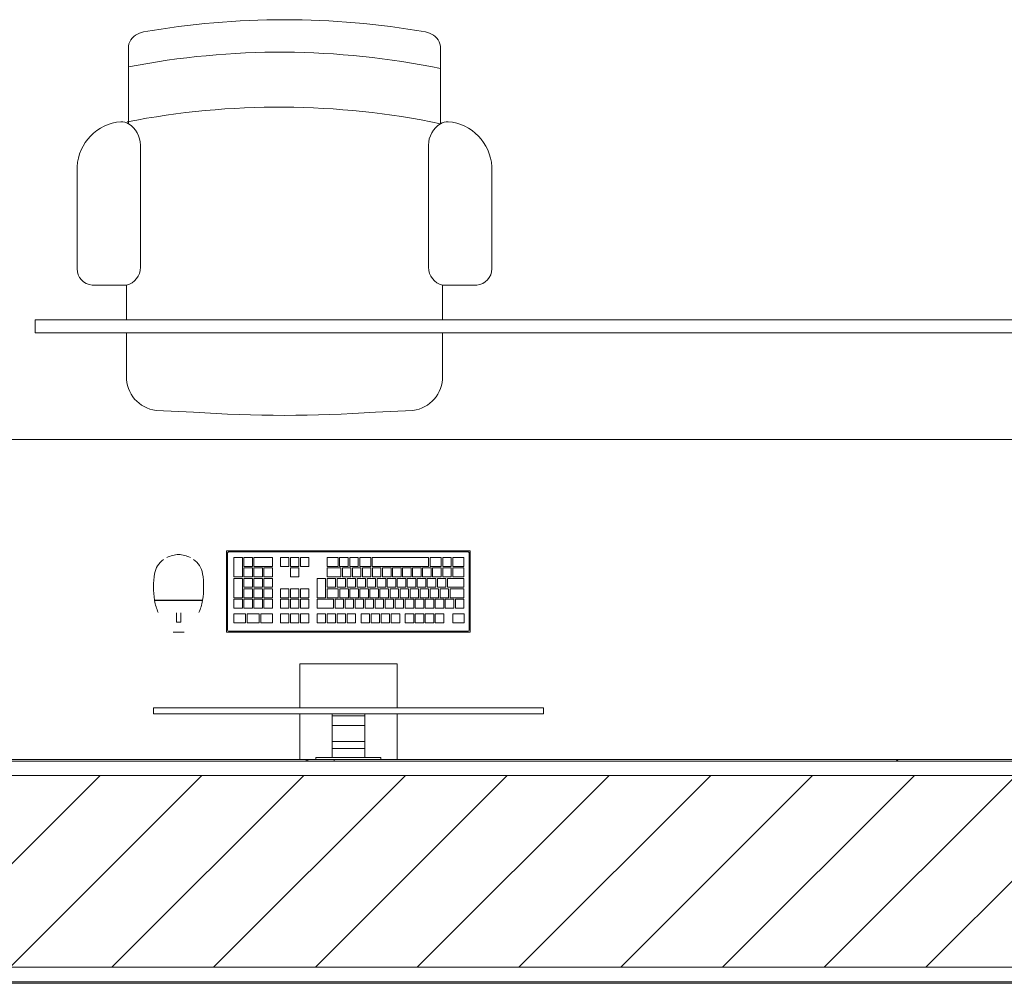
# Model space of a CAD drawing. Header units: metres. Extents: x 3 to 42.2, y -72.9 to -48.7.
# Tile 5 of 189: x 12.1 to 13.6, y -71.9 to -70.4. Entities that reach past the tile are written whole.
import ezdxf

# ---------------------------------------------------------------- set-up
doc = ezdxf.new("R2010")
doc.units = ezdxf.units.M
for name, color, linetype, lineweight in [('A-FLOR', 7, 'Continuous', 18), ('A-GENM', 7, 'Continuous', 18), ('A-WALL', 7, 'Continuous', 18), ('A-WALL-PATT', 7, 'Continuous', 18), ('I-FURN', 7, 'Continuous', 18)]:
    doc.layers.add(name, color=color, linetype=linetype, lineweight=lineweight)
pattern_1 = [(49.99999999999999, (21.555, -62.92899999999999), (0.5465545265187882, -0.04781508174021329), [0.05715, -0.62865]), (355, (21.555, -62.92899999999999), (-0.1057276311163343, 0.5731658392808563), [0.04572, -0.50292]), (100.451, (21.601, -62.933), (0.440827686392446, 0.5253490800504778), [0.04857, -0.53427]), (46.184, (21.555, -62.776), (0.8132373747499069, -0.1261291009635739), [0.08573, -0.9429799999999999]), (96.636, (21.623, -62.787), (0.7122119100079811, 0.7422871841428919), [0.07286000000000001, -0.8014100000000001]), (351.184, (21.555, -62.776), (0.7122166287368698, 0.7422739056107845), [0.06858, -0.75438]), (21, (21.631, -62.81399999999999), (0.4548461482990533, -0.3067949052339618), [0.05715, -0.62865]), (326, (21.631, -62.81399999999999), (0.1854048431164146, 0.5525599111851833), [0.04572, -0.50292]), (71.45100000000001, (21.669, -62.84), (0.6402508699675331, 0.2457631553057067), [0.04857, -0.53427]), (37.50000000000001, (21.555, -62.92899999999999), (0.009260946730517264, 0.2536671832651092), [0.02515, -0.47168, 0.02515, -0.48539, -0.5048199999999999]), (37.50000000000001, (21.555, -62.92899999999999), (0.009260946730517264, 0.2536671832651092), [-1.007, 0.02515, -0.47968]), (7.499999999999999, (21.555, -62.92899999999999), (0.2004558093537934, 0.3005459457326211), [0.02515, -0.26594, 0.02515, -0.46025, -0.1924]), (7.499999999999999, (21.555, -62.92899999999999), (0.2004558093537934, 0.3005459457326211), [-0.7764800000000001, 0.02515, -0.16726]), (327.5, (21.385, -62.92899999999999), (0.4067681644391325, -0.01718819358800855), [0.02515, -0.16535, 0.02515, -0.56921, -0.78867]), (327.5, (21.385, -62.92899999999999), (0.4067681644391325, -0.01718819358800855), [-0.78486, 0.02515, -0.76352]), (317.5, (21.309, -62.92899999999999), (0.4443831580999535, 0.07627942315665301), [0.02515, -0.2225, 0.02515, -0.36957, -0.56007]), (317.5, (21.309, -62.92899999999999), (0.4443831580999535, 0.07627942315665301), [-0.64237, 0.02515, -0.53492])]

# ---------------------------------------------------------------- blocks, each defined once
blk = doc.blocks.new('CADEIRA GIRATÓRIA OPERACIONAL COM BRAÇO - High Back Fully Upholstered-1901921-1PAV')
at = {"layer": 'I-FURN', "color": 253, "true_color": 0xaaaaaa}
for p, q in [((-0.1421024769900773, -0.005176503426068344), (-0.2006670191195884, -0.007847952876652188)), ((0.2006670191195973, -0.007847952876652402), (0.142102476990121, -0.005176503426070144)), ((-0.2469234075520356, -0.06119521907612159), (-0.2469234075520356, -0.1292085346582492)), ((0.2469234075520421, -0.1292085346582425), (0.2469234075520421, -0.06119521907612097)), ((-0.2469234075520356, -0.1492085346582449), (-0.2469234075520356, -0.203587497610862)), ((0.2469234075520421, -0.203587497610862), (0.2469234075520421, -0.1492085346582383)), ((-0.2469234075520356, -0.203587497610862), (-0.300674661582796, -0.203587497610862)), ((0.3006746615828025, -0.203587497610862), (0.2469234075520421, -0.203587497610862)), ((-0.3241520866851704, -0.2293327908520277), (-0.3241520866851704, -0.3887324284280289)), ((0.3241520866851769, -0.3887324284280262), (0.3241520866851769, -0.2293327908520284)), ((-0.2251750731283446, -0.2314682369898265), (-0.2251750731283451, -0.422522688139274)), ((0.2251750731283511, -0.2314682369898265), (0.2251750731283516, -0.422522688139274)), ((-0.2438732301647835, -0.455903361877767), (-0.2438732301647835, -0.5772263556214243)), ((0.24387323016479, -0.5772263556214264), (0.24387323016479, -0.4559033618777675))]:
    blk.add_line(p, q, dxfattribs=at)
for centre, radius, start, end in [((1.191153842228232e-14, -1.953047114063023), 1.953047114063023, 85.8275081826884, 94.17249181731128), ((-0.1949870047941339, -0.05950062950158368), 0.05196404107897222, 96.27534750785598, 181.8687932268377), ((0.1949870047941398, -0.05950062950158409), 0.05196404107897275, 358.1312067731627, 83.72465249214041), ((-0.2982972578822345, -0.2293327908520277), 0.02585482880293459, 95.275915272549, 180), ((-0.2539203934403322, -0.2314682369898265), 0.02874532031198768, 359.9999999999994, 75.91193111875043), ((0.2539203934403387, -0.2314682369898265), 0.02874532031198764, 104.0880688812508, 180.0000000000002), ((0.298297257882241, -0.2293327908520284), 0.02585482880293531, 359.9999999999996, 84.7240847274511), ((-0.2491704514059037, -0.3842998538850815), 0.07511253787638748, 183.3831296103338, 264.7806052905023), ((0.2491704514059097, -0.3842998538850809), 0.07511253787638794, 275.2193947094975, 356.616870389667), ((-0.2643203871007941, -0.4225226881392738), 0.03914531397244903, 301.4893344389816, 359.9999999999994), ((0.2643203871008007, -0.4225226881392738), 0.03914531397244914, 180.0000000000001, 238.5106655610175), ((-0.2543340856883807, -0.4408266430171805), 0.01835039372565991, 264.7806052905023, 304.7545241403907), ((0.008260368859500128, 0.7540915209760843), 1.235985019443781, 258.2293815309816, 281.0826843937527), ((0.2543340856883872, -0.4408266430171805), 0.01835039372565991, 235.2454758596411, 275.219394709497), ((0.2543340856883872, -0.4408266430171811), 0.01835039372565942, 235.2454758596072, 275.2193947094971), ((0.006285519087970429, 0.6682179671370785), 1.23598501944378, 258.3228789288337, 281.0826843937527), ((-0.2192210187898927, -0.573413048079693), 0.02494539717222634, 188.7930625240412, 252.7088959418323), ((0.2192210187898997, -0.5734130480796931), 0.02494539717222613, 287.2911040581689, 351.2069374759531), ((-0.1984988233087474, -0.525234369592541), 0.07729940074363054, 248.6542246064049, 253.5306087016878), ((4.331468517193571e-15, 0.6571883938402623), 1.275735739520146, 260.0508793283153, 279.9491206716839), ((0.1984988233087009, -0.5252343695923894), 0.07729940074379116, 286.4693912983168, 291.3457753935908)]:
    blk.add_arc(centre, radius, start, end, dxfattribs=at)
blk = doc.blocks.new('COMPUTADOR_ TECLADO_MONITOR_MOUSE - Keyboard-V25-1PAV')
at = {"layer": 'A-GENM', "color": 253, "true_color": 0xaaaaaa}
for p, q in [((-0.07619999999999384, 0.1277936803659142), (-0.07619999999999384, 0.1988680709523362)), ((-0.05079999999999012, 0.1956593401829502), (-0.05079999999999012, 0.1988680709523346)), ((0.05080000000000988, 0.1956593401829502), (-0.05079999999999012, 0.1956593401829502)), ((-0.02539999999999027, 0.1900207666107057), (-0.02539999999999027, 0.1956593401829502)), ((-0.02539999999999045, 0.1900207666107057), (-0.02539999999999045, 0.1820293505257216)), ((0.02540000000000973, 0.1956593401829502), (0.02540000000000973, 0.1900207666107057)), ((0.02540000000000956, 0.182029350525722), (0.02540000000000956, 0.1900207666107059)), ((0.05080000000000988, 0.1988680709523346), (0.05080000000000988, 0.1956593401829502)), ((0.07620000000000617, 0.1988680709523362), (0.07620000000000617, 0.1277936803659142)), ((-0.02539999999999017, 0.1710955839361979), (-0.02539999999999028, 0.1819946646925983)), ((-0.02539999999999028, 0.1819946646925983), (0.02540000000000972, 0.1819946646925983)), ((-0.02539999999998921, 0.146081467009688), (-0.02539999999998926, 0.1710955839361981)), ((-0.02539999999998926, 0.171095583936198), (0.02540000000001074, 0.171095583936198)), ((0.02540000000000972, 0.1819946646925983), (0.02540000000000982, 0.1710955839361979)), ((0.02540000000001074, 0.1710955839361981), (0.02540000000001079, 0.146081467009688)), ((-0.02539999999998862, 0.1309686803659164), (-0.02539999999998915, 0.146081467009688)), ((-0.02539999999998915, 0.146081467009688), (0.02540000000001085, 0.146081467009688)), ((0.02540000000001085, 0.146081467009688), (0.02540000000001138, 0.1309686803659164)), ((-0.3047999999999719, 0.1277936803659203), (-0.3047999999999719, 0.1182686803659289)), ((-0.3045836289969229, 0.1277936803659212), (-0.3047999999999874, 0.1277936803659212)), ((-0.2984499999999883, 0.1277936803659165), (-0.3047999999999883, 0.1277936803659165)), ((-0.2984499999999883, 0.1277936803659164), (0.2984500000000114, 0.1277936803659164)), ((-0.02539999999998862, 0.1277936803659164), (-0.02539999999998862, 0.1309686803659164)), ((-0.02539999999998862, 0.1309686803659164), (0.02540000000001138, 0.1309686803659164)), ((-0.02539999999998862, 0.1277936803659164), (0.02540000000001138, 0.1277936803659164)), ((0.02540000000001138, 0.1309686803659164), (0.02540000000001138, 0.1277936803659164)), ((0.3048000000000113, 0.1277936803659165), (0.2984500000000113, 0.1277936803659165)), ((0.3048000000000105, 0.1277936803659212), (0.304583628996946, 0.1277936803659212)), ((0.304800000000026, 0.1182686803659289), (0.304800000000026, 0.1277936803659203)), ((-0.3047999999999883, 0.1182686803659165), (-0.2984499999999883, 0.1182686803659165)), ((-0.3047999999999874, 0.1182686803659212), (-0.3045836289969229, 0.1182686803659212)), ((0.2984500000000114, 0.1182686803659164), (-0.2984499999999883, 0.1182686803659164)), ((-0.07619999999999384, 0.04960934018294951), (-0.07619999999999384, 0.1182686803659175)), ((0.07620000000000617, 0.1182686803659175), (0.07620000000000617, 0.04960934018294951)), ((0.2984500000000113, 0.1182686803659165), (0.3048000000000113, 0.1182686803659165)), ((0.304583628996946, 0.1182686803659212), (0.3048000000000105, 0.1182686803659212)), ((-0.07619999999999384, 0.0496093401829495), (0.07620000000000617, 0.0496093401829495)), ((-0.1904999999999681, -2.416993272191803e-14), (0.190500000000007, -2.416993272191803e-14)), ((-0.1904999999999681, -0.1269999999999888), (-0.1904999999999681, -2.416147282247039e-14)), ((-0.1889124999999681, -0.003175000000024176), (-0.1889124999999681, -0.1238249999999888)), ((0.187325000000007, -0.001587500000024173), (-0.1873249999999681, -0.001587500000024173)), ((-0.1631859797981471, -0.01464231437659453), (-0.1808453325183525, -0.01464231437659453)), ((-0.1808453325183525, -0.01464231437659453), (-0.1808453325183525, -0.02851752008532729)), ((-0.1631859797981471, -0.02851752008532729), (-0.1631859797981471, -0.01464231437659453)), ((-0.1357599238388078, -0.01464231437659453), (-0.1490224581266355, -0.01464231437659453)), ((-0.1490224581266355, -0.01464231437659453), (-0.1490224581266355, -0.02851752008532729)), ((-0.1357599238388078, -0.02851752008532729), (-0.1357599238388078, -0.01464231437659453)), ((-0.1200827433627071, -0.01464231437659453), (-0.1333452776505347, -0.01464231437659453)), ((-0.1333452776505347, -0.01464231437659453), (-0.1333452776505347, -0.02851752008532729)), ((-0.1200827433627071, -0.02851752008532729), (-0.1200827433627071, -0.01464231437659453)), ((-0.1044055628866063, -0.01464231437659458), (-0.117668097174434, -0.01464231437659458)), ((-0.117668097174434, -0.01464231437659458), (-0.117668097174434, -0.02851752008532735)), ((-0.1044055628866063, -0.02851752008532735), (-0.1044055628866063, -0.01464231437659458)), ((-0.08872838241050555, -0.01464231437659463), (-0.1019909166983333, -0.01464231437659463)), ((-0.1019909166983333, -0.01464231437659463), (-0.1019909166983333, -0.0285175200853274)), ((-0.08872838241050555, -0.0285175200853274), (-0.08872838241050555, -0.01464231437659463)), ((-0.0668457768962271, -0.01464231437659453), (-0.08010831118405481, -0.01464231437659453)), ((-0.08010831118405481, -0.01464231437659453), (-0.08010831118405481, -0.02851752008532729)), ((-0.0668457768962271, -0.02851752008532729), (-0.0668457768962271, -0.01464231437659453)), ((-0.05116859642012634, -0.01464231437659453), (-0.06443113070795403, -0.01464231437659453)), ((-0.06443113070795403, -0.01464231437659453), (-0.06443113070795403, -0.02851752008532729)), ((-0.05116859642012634, -0.02851752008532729), (-0.05116859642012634, -0.01464231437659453)), ((-0.03549141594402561, -0.01464231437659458), (-0.0487539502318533, -0.01464231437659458)), ((-0.0487539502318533, -0.01464231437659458), (-0.0487539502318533, -0.02851752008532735)), ((-0.03549141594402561, -0.02851752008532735), (-0.03549141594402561, -0.01464231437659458)), ((-0.01981423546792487, -0.01464231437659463), (-0.03307676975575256, -0.01464231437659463)), ((-0.03307676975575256, -0.01464231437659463), (-0.03307676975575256, -0.0285175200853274)), ((-0.01981423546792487, -0.0285175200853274), (-0.01981423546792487, -0.01464231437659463)), ((0.002068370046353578, -0.01464231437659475), (-0.01119416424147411, -0.01464231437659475)), ((-0.01119416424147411, -0.01464231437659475), (-0.01119416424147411, -0.02851752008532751)), ((0.002068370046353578, -0.02851752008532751), (0.002068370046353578, -0.01464231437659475)), ((0.01774555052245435, -0.01464231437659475), (0.004483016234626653, -0.01464231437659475)), ((0.004483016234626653, -0.01464231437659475), (0.004483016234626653, -0.02851752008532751)), ((0.01774555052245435, -0.02851752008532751), (0.01774555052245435, -0.01464231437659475)), ((0.03342273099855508, -0.0146423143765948), (0.02016019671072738, -0.0146423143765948)), ((0.02016019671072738, -0.0146423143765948), (0.02016019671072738, -0.02851752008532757)), ((0.03342273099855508, -0.02851752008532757), (0.03342273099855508, -0.0146423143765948)), ((0.04909991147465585, -0.01464231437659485), (0.03583737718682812, -0.01464231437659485)), ((0.03583737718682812, -0.01464231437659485), (0.03583737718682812, -0.02851752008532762)), ((0.04909991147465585, -0.02851752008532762), (0.04909991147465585, -0.01464231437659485)), ((0.07495126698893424, -0.01464231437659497), (0.06168873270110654, -0.01464231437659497)), ((0.06168873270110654, -0.01464231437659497), (0.06168873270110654, -0.02851752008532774)), ((0.07495126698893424, -0.02851752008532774), (0.07495126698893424, -0.01464231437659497)), ((0.09062844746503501, -0.01464231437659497), (0.07736591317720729, -0.01464231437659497)), ((0.07736591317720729, -0.01464231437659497), (0.07736591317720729, -0.02851752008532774)), ((0.09062844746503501, -0.02851752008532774), (0.09062844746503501, -0.01464231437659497)), ((0.1063056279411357, -0.01464231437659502), (0.09304309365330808, -0.01464231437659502)), ((0.09304309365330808, -0.01464231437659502), (0.09304309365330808, -0.02851752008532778)), ((0.1063056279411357, -0.02851752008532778), (0.1063056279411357, -0.01464231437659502)), ((0.1371667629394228, -0.01464231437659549), (0.1187952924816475, -0.01464231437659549)), ((0.1187952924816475, -0.01464231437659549), (0.1187952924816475, -0.02851752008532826)), ((0.1371667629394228, -0.02851752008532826), (0.1371667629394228, -0.01464231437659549)), ((0.1581280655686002, -0.01464231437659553), (0.1397565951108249, -0.01464231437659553)), ((0.1397565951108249, -0.01464231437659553), (0.1397565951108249, -0.02851752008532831)), ((0.1581280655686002, -0.02851752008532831), (0.1581280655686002, -0.01464231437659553)), ((0.1790893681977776, -0.01464231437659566), (0.1607178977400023, -0.01464231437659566)), ((0.1607178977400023, -0.01464231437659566), (0.1607178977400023, -0.02851752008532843)), ((0.1790893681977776, -0.02851752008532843), (0.1790893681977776, -0.01464231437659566)), ((0.188912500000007, -0.1238249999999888), (0.188912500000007, -0.00317500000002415)), ((0.190500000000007, -2.416993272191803e-14), (0.190500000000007, -0.1269999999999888)), ((0.2742410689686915, -5.891336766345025e-14), (0.2569116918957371, -5.880348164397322e-14)), ((-0.1808453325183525, -0.02851752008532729), (-0.1631859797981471, -0.02851752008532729)), ((-0.1490224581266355, -0.02851752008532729), (-0.1357599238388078, -0.02851752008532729)), ((-0.1333452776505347, -0.02851752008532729), (-0.1200827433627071, -0.02851752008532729)), ((-0.117668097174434, -0.02851752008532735), (-0.1044055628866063, -0.02851752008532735)), ((-0.1019909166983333, -0.0285175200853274), (-0.08872838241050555, -0.0285175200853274)), ((-0.08010831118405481, -0.02851752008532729), (-0.0668457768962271, -0.02851752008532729)), ((-0.06443113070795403, -0.02851752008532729), (-0.05116859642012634, -0.02851752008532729)), ((-0.0487539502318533, -0.02851752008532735), (-0.03549141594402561, -0.02851752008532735)), ((-0.03307676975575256, -0.0285175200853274), (-0.01981423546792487, -0.0285175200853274)), ((-0.01119416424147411, -0.02851752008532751), (0.002068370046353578, -0.02851752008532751)), ((0.004483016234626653, -0.02851752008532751), (0.01774555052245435, -0.02851752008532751)), ((0.02016019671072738, -0.02851752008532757), (0.03342273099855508, -0.02851752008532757)), ((0.03583737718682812, -0.02851752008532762), (0.04909991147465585, -0.02851752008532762)), ((0.06168873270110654, -0.02851752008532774), (0.07495126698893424, -0.02851752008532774)), ((0.07736591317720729, -0.02851752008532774), (0.09062844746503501, -0.02851752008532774)), ((0.09304309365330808, -0.02851752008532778), (0.1063056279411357, -0.02851752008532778)), ((0.1187952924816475, -0.02851752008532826), (0.1371667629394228, -0.02851752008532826)), ((0.1397565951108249, -0.02851752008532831), (0.1581280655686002, -0.02851752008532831)), ((0.1607178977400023, -0.02851752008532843), (0.1790893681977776, -0.02851752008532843)), ((0.2685849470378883, -0.01555377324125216), (0.2622349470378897, -0.01555377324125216)), ((0.2622349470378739, -0.0155537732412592), (0.2622349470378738, -0.03028144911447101)), ((0.2685849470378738, -0.030281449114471), (0.2685849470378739, -0.01555377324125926)), ((-0.1671142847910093, -0.03762741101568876), (-0.180376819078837, -0.03762741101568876)), ((-0.180376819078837, -0.03762741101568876), (-0.180376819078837, -0.05150261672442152)), ((-0.1671142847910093, -0.05150261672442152), (-0.1671142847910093, -0.03762741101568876)), ((-0.1514371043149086, -0.03762741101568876), (-0.1646996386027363, -0.03762741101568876)), ((-0.1646996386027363, -0.03762741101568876), (-0.1646996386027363, -0.05150261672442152)), ((-0.1514371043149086, -0.05150261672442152), (-0.1514371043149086, -0.03762741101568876)), ((-0.1357599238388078, -0.03762741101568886), (-0.1490224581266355, -0.03762741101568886)), ((-0.1490224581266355, -0.03762741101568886), (-0.1490224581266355, -0.05150261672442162)), ((-0.1357599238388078, -0.05150261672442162), (-0.1357599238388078, -0.03762741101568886)), ((-0.1200827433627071, -0.03762741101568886), (-0.1333452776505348, -0.03762741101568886)), ((-0.1333452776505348, -0.03762741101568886), (-0.1333452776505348, -0.05150261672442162)), ((-0.1200827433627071, -0.05150261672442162), (-0.1200827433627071, -0.03762741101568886)), ((-0.1044055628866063, -0.03762741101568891), (-0.117668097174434, -0.03762741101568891)), ((-0.117668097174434, -0.03762741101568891), (-0.117668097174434, -0.05150261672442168)), ((-0.1044055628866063, -0.05150261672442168), (-0.1044055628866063, -0.03762741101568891)), ((-0.0887283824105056, -0.03762741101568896), (-0.1019909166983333, -0.03762741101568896)), ((-0.1019909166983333, -0.03762741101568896), (-0.1019909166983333, -0.05150261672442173)), ((-0.0887283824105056, -0.05150261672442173), (-0.0887283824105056, -0.03762741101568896)), ((-0.07305120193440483, -0.03762741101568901), (-0.08631373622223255, -0.03762741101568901)), ((-0.08631373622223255, -0.03762741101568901), (-0.08631373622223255, -0.05150261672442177)), ((-0.07305120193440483, -0.05150261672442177), (-0.07305120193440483, -0.03762741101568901)), ((-0.05737402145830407, -0.03762741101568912), (-0.07063655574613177, -0.03762741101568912)), ((-0.07063655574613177, -0.03762741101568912), (-0.07063655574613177, -0.05150261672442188)), ((-0.05737402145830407, -0.05150261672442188), (-0.05737402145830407, -0.03762741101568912)), ((-0.04169684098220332, -0.03762741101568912), (-0.05495937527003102, -0.03762741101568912)), ((-0.05495937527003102, -0.03762741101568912), (-0.05495937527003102, -0.05150261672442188)), ((-0.04169684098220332, -0.05150261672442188), (-0.04169684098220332, -0.03762741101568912)), ((-0.02601966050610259, -0.03762741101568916), (-0.03928219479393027, -0.03762741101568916)), ((-0.03928219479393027, -0.03762741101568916), (-0.03928219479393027, -0.05150261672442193)), ((-0.02601966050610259, -0.05150261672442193), (-0.02601966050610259, -0.03762741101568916)), ((-0.01034248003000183, -0.03762741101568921), (-0.02360501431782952, -0.03762741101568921)), ((-0.02360501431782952, -0.03762741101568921), (-0.02360501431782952, -0.05150261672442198)), ((-0.01034248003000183, -0.05150261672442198), (-0.01034248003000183, -0.03762741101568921)), ((0.005334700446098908, -0.03762741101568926), (-0.007927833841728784, -0.03762741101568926)), ((-0.007927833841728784, -0.03762741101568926), (-0.007927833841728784, -0.05150261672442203)), ((0.005334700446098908, -0.05150261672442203), (0.005334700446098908, -0.03762741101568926)), ((0.02101188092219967, -0.03762741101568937), (0.007749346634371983, -0.03762741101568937)), ((0.007749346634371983, -0.03762741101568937), (0.007749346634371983, -0.05150261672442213)), ((0.02101188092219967, -0.05150261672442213), (0.02101188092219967, -0.03762741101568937)), ((0.04909991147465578, -0.03762741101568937), (0.02342652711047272, -0.03762741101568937)), ((0.02342652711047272, -0.03762741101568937), (0.02342652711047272, -0.05150261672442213)), ((0.04909991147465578, -0.05150261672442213), (0.04909991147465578, -0.03762741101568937)), ((0.07495126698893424, -0.03762741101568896), (0.06168873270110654, -0.03762741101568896)), ((0.06168873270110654, -0.03762741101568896), (0.06168873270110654, -0.05150261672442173)), ((0.07495126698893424, -0.05150261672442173), (0.07495126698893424, -0.03762741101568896)), ((0.09062844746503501, -0.03762741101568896), (0.07736591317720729, -0.03762741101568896)), ((0.07736591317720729, -0.03762741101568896), (0.07736591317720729, -0.05150261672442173)), ((0.09062844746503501, -0.05150261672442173), (0.09062844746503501, -0.03762741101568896)), ((0.1063056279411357, -0.03762741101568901), (0.09304309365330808, -0.03762741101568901)), ((0.09304309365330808, -0.03762741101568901), (0.09304309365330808, -0.05150261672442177)), ((0.1063056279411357, -0.05150261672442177), (0.1063056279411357, -0.03762741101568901)), ((0.1320578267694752, -0.03762741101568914), (0.1187952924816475, -0.03762741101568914)), ((0.1187952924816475, -0.03762741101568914), (0.1187952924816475, -0.05150261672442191)), ((0.1320578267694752, -0.05150261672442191), (0.1320578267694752, -0.03762741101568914)), ((0.147735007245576, -0.03762741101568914), (0.1344724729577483, -0.03762741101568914)), ((0.1344724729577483, -0.03762741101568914), (0.1344724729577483, -0.05150261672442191)), ((0.147735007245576, -0.05150261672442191), (0.147735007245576, -0.03762741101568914)), ((0.1634121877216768, -0.0376274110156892), (0.150149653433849, -0.0376274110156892)), ((0.150149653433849, -0.0376274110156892), (0.150149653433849, -0.05150261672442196)), ((0.1634121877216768, -0.05150261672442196), (0.1634121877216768, -0.0376274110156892)), ((0.1790893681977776, -0.03762741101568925), (0.1658268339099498, -0.03762741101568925)), ((0.1658268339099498, -0.03762741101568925), (0.1658268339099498, -0.05150261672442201)), ((0.1790893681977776, -0.05150261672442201), (0.1790893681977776, -0.03762741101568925)), ((-0.180376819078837, -0.05150261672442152), (-0.1671142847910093, -0.05150261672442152)), ((-0.1590605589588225, -0.05391726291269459), (-0.180376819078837, -0.05391726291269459)), ((-0.180376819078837, -0.05391726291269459), (-0.180376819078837, -0.06779246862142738)), ((-0.1646996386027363, -0.05150261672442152), (-0.1514371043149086, -0.05150261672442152)), ((-0.1590605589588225, -0.06779246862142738), (-0.1590605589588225, -0.05391726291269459)), ((-0.1433833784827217, -0.05391726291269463), (-0.1566459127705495, -0.05391726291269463)), ((-0.1566459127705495, -0.05391726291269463), (-0.1566459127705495, -0.0677924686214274)), ((-0.1490224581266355, -0.05150261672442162), (-0.1357599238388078, -0.05150261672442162)), ((-0.1433833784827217, -0.0677924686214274), (-0.1433833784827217, -0.05391726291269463)), ((-0.127706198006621, -0.05391726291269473), (-0.1409687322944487, -0.05391726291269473)), ((-0.1409687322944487, -0.05391726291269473), (-0.1409687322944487, -0.0677924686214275)), ((-0.1333452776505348, -0.05150261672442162), (-0.1200827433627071, -0.05150261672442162)), ((-0.127706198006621, -0.0677924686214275), (-0.127706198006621, -0.05391726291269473)), ((-0.1120290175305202, -0.05391726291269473), (-0.1252915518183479, -0.05391726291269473)), ((-0.1252915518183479, -0.05391726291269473), (-0.1252915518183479, -0.0677924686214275)), ((-0.117668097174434, -0.05150261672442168), (-0.1044055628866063, -0.05150261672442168)), ((-0.1120290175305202, -0.0677924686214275), (-0.1120290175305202, -0.05391726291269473)), ((-0.09635183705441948, -0.05391726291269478), (-0.1096143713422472, -0.05391726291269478)), ((-0.1096143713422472, -0.05391726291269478), (-0.1096143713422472, -0.06779246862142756)), ((-0.1019909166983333, -0.05150261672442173), (-0.0887283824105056, -0.05150261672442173)), ((-0.09635183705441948, -0.06779246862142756), (-0.09635183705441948, -0.05391726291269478)), ((-0.08067465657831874, -0.05391726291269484), (-0.09393719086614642, -0.05391726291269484)), ((-0.09393719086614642, -0.05391726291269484), (-0.09393719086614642, -0.06779246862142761)), ((-0.08631373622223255, -0.05150261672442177), (-0.07305120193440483, -0.05150261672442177)), ((-0.08067465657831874, -0.06779246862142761), (-0.08067465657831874, -0.05391726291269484)), ((-0.064997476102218, -0.05391726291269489), (-0.0782600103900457, -0.05391726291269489)), ((-0.0782600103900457, -0.05391726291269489), (-0.0782600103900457, -0.06779246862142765)), ((-0.07063655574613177, -0.05150261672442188), (-0.05737402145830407, -0.05150261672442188)), ((-0.064997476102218, -0.06779246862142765), (-0.064997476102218, -0.05391726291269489)), ((-0.04932029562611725, -0.05391726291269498), (-0.06258282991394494, -0.05391726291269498)), ((-0.06258282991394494, -0.05391726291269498), (-0.06258282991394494, -0.06779246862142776)), ((-0.05495937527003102, -0.05150261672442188), (-0.04169684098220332, -0.05150261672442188)), ((-0.04932029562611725, -0.06779246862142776), (-0.04932029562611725, -0.05391726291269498)), ((-0.0336431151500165, -0.05391726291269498), (-0.04690564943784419, -0.05391726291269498)), ((-0.04690564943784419, -0.05391726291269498), (-0.04690564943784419, -0.06779246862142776)), ((-0.03928219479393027, -0.05150261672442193), (-0.02601966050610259, -0.05150261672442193)), ((-0.0336431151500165, -0.06779246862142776), (-0.0336431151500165, -0.05391726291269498)), ((-0.01796593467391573, -0.05391726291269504), (-0.03122846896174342, -0.05391726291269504)), ((-0.03122846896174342, -0.05391726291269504), (-0.03122846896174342, -0.0677924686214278)), ((-0.02360501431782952, -0.05150261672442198), (-0.01034248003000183, -0.05150261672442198)), ((-0.01796593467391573, -0.0677924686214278), (-0.01796593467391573, -0.05391726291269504)), ((-0.002288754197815, -0.05391726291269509), (-0.01555128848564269, -0.05391726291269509)), ((-0.01555128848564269, -0.05391726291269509), (-0.01555128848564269, -0.06779246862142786)), ((-0.007927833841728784, -0.05150261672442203), (0.005334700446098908, -0.05150261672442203)), ((-0.002288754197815, -0.06779246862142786), (-0.002288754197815, -0.05391726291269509)), ((0.01338842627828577, -0.05391726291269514), (0.0001258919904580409, -0.05391726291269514)), ((0.0001258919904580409, -0.05391726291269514), (0.0001258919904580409, -0.06779246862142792)), ((0.007749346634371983, -0.05150261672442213), (0.02101188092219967, -0.05150261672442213)), ((0.01338842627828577, -0.06779246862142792), (0.01338842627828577, -0.05391726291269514)), ((0.03344946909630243, -0.05391726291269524), (0.01580307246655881, -0.05391726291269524)), ((0.01580307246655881, -0.05391726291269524), (0.01580307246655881, -0.06779246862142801)), ((0.02342652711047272, -0.05150261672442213), (0.04909991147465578, -0.05150261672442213)), ((0.03344946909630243, -0.06779246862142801), (0.03344946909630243, -0.05391726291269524)), ((0.04909991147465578, -0.05391726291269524), (0.03586411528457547, -0.05391726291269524)), ((0.03586411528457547, -0.05391726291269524), (0.03586411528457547, -0.08408232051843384)), ((0.04909991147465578, -0.08408232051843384), (0.04909991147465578, -0.05391726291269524)), ((0.06168873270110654, -0.05150261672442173), (0.07495126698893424, -0.05150261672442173)), ((0.06168873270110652, -0.0539172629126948), (0.06168873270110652, -0.06779246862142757)), ((0.07495126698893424, -0.0539172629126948), (0.06168873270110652, -0.0539172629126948)), ((0.07495126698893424, -0.06779246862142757), (0.07495126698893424, -0.0539172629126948)), ((0.07736591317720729, -0.05150261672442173), (0.09062844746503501, -0.05150261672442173)), ((0.07736591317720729, -0.0539172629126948), (0.07736591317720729, -0.06779246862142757)), ((0.09062844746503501, -0.0539172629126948), (0.07736591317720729, -0.0539172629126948)), ((0.09062844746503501, -0.06779246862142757), (0.09062844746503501, -0.0539172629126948)), ((0.09304309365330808, -0.05150261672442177), (0.1063056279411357, -0.05150261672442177)), ((0.09304309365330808, -0.05391726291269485), (0.09304309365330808, -0.06779246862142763)), ((0.1063056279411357, -0.05391726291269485), (0.09304309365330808, -0.05391726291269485)), ((0.1063056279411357, -0.06779246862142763), (0.1063056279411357, -0.05391726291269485)), ((0.1187952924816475, -0.05150261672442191), (0.1320578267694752, -0.05150261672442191)), ((0.1320578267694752, -0.05391726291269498), (0.1187952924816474, -0.05391726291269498)), ((0.1187952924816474, -0.05391726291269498), (0.1187952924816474, -0.06779246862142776)), ((0.1320578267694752, -0.06779246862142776), (0.1320578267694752, -0.05391726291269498)), ((0.1344724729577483, -0.05150261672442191), (0.147735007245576, -0.05150261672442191)), ((0.1477350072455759, -0.05391726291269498), (0.1344724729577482, -0.05391726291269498)), ((0.1344724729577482, -0.05391726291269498), (0.1344724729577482, -0.06779246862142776)), ((0.1477350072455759, -0.06779246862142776), (0.1477350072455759, -0.05391726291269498)), ((0.150149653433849, -0.05150261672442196), (0.1634121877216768, -0.05150261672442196)), ((0.1634121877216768, -0.05391726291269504), (0.150149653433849, -0.05391726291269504)), ((0.150149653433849, -0.05391726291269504), (0.150149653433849, -0.0677924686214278)), ((0.1634121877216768, -0.0677924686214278), (0.1634121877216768, -0.05391726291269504)), ((0.1658268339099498, -0.05150261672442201), (0.1790893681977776, -0.05150261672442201)), ((0.1790893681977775, -0.05391726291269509), (0.1658268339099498, -0.05391726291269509)), ((0.1658268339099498, -0.05391726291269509), (0.1658268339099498, -0.0840823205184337)), ((0.1790893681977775, -0.0840823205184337), (0.1790893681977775, -0.05391726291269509)), ((0.3031434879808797, -0.0501541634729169), (0.2280092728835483, -0.05015416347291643)), ((0.3030072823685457, -0.04934417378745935), (0.2281454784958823, -0.04934417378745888)), ((0.2289604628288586, -0.04934417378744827), (0.2289604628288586, -0.05015416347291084)), ((0.2289604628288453, -0.05015416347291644), (0.2289604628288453, -0.04934417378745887)), ((0.3021922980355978, -0.05015416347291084), (0.3021922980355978, -0.04934417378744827)), ((0.3021922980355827, -0.04934417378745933), (0.3021922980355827, -0.0501541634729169)), ((-0.180376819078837, -0.06779246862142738), (-0.1590605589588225, -0.06779246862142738)), ((-0.1546766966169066, -0.07020711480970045), (-0.180376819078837, -0.07020711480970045)), ((-0.180376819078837, -0.07020711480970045), (-0.180376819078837, -0.08408232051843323)), ((-0.1566459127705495, -0.0677924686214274), (-0.1433833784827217, -0.0677924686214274)), ((-0.1546766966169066, -0.08408232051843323), (-0.1546766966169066, -0.07020711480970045)), ((-0.1389995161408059, -0.07020711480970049), (-0.1522620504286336, -0.07020711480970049)), ((-0.1522620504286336, -0.07020711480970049), (-0.1522620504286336, -0.08408232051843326)), ((-0.1409687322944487, -0.0677924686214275), (-0.127706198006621, -0.0677924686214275)), ((-0.1389995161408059, -0.08408232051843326), (-0.1389995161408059, -0.07020711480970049)), ((-0.1233223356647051, -0.07020711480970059), (-0.1365848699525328, -0.07020711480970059)), ((-0.1365848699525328, -0.07020711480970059), (-0.1365848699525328, -0.08408232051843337)), ((-0.1252915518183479, -0.0677924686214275), (-0.1120290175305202, -0.0677924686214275)), ((-0.1233223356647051, -0.08408232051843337), (-0.1233223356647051, -0.07020711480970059)), ((-0.1076451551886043, -0.07020711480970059), (-0.120907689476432, -0.07020711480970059)), ((-0.120907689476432, -0.07020711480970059), (-0.120907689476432, -0.08408232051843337)), ((-0.1096143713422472, -0.06779246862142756), (-0.09635183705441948, -0.06779246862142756)), ((-0.1076451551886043, -0.08408232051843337), (-0.1076451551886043, -0.07020711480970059)), ((-0.0919679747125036, -0.07020711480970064), (-0.1052305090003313, -0.07020711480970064)), ((-0.1052305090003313, -0.07020711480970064), (-0.1052305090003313, -0.08408232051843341)), ((-0.09393719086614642, -0.06779246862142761), (-0.08067465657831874, -0.06779246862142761)), ((-0.0919679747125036, -0.08408232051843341), (-0.0919679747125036, -0.07020711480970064)), ((-0.07629079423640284, -0.07020711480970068), (-0.08955332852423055, -0.07020711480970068)), ((-0.08955332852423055, -0.07020711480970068), (-0.08955332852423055, -0.08408232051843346)), ((-0.0782600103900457, -0.06779246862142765), (-0.064997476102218, -0.06779246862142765)), ((-0.07629079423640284, -0.08408232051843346), (-0.07629079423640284, -0.07020711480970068)), ((-0.06061361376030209, -0.07020711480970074), (-0.0738761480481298, -0.07020711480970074)), ((-0.0738761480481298, -0.07020711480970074), (-0.0738761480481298, -0.0840823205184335)), ((-0.06258282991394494, -0.06779246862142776), (-0.04932029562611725, -0.06779246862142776)), ((-0.06061361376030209, -0.0840823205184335), (-0.06061361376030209, -0.07020711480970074)), ((-0.04493643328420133, -0.07020711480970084), (-0.05819896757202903, -0.07020711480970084)), ((-0.05819896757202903, -0.07020711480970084), (-0.05819896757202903, -0.08408232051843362)), ((-0.04690564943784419, -0.06779246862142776), (-0.0336431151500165, -0.06779246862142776)), ((-0.04493643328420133, -0.08408232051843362), (-0.04493643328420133, -0.07020711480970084)), ((-0.0292592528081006, -0.07020711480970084), (-0.04252178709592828, -0.07020711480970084)), ((-0.04252178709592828, -0.07020711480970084), (-0.04252178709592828, -0.08408232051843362)), ((-0.03122846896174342, -0.0677924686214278), (-0.01796593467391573, -0.0677924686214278)), ((-0.0292592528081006, -0.08408232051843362), (-0.0292592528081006, -0.07020711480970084)), ((-0.01358207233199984, -0.07020711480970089), (-0.02684460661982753, -0.07020711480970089)), ((-0.02684460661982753, -0.07020711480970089), (-0.02684460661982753, -0.08408232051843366)), ((-0.01555128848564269, -0.06779246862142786), (-0.002288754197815, -0.06779246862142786)), ((-0.01358207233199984, -0.08408232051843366), (-0.01358207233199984, -0.07020711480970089)), ((0.002095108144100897, -0.07020711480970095), (-0.0111674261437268, -0.07020711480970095)), ((-0.0111674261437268, -0.07020711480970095), (-0.0111674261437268, -0.08408232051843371)), ((0.0001258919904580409, -0.06779246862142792), (0.01338842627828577, -0.06779246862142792)), ((0.002095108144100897, -0.08408232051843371), (0.002095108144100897, -0.07020711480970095)), ((0.01777228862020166, -0.07020711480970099), (0.004509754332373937, -0.07020711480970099)), ((0.004509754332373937, -0.07020711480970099), (0.004509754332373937, -0.08408232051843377)), ((0.01580307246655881, -0.06779246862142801), (0.03344946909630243, -0.06779246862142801)), ((0.01777228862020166, -0.08408232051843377), (0.01777228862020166, -0.07020711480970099)), ((0.0334494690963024, -0.0702071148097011), (0.0201869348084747, -0.0702071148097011)), ((0.0201869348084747, -0.0702071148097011), (0.0201869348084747, -0.08408232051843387)), ((0.0334494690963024, -0.08408232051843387), (0.0334494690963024, -0.0702071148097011)), ((0.06168873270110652, -0.06779246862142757), (0.07495126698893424, -0.06779246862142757)), ((0.07736591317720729, -0.06779246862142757), (0.09062844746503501, -0.06779246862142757)), ((0.09304309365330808, -0.06779246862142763), (0.1063056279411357, -0.06779246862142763)), ((0.1187952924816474, -0.06779246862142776), (0.1320578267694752, -0.06779246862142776)), ((0.1320578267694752, -0.07020711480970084), (0.1187952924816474, -0.07020711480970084)), ((0.1187952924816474, -0.07020711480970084), (0.1187952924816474, -0.0840823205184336)), ((0.1320578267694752, -0.0840823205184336), (0.1320578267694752, -0.07020711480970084)), ((0.1344724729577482, -0.06779246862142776), (0.1477350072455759, -0.06779246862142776)), ((0.1477350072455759, -0.07020711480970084), (0.1344724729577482, -0.07020711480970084)), ((0.1344724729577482, -0.07020711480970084), (0.1344724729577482, -0.0840823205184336)), ((0.1477350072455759, -0.0840823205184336), (0.1477350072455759, -0.07020711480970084)), ((0.150149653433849, -0.0677924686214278), (0.1634121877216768, -0.0677924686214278)), ((0.1634121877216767, -0.07020711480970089), (0.150149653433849, -0.07020711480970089)), ((0.150149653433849, -0.07020711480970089), (0.150149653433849, -0.08408232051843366)), ((0.1634121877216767, -0.08408232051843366), (0.1634121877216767, -0.07020711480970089)), ((-0.180376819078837, -0.08408232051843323), (-0.1546766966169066, -0.08408232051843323)), ((-0.1630137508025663, -0.0864969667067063), (-0.1803768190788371, -0.0864969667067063)), ((-0.1803768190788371, -0.0864969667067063), (-0.1803768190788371, -0.1003721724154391)), ((-0.1630137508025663, -0.1003721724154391), (-0.1630137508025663, -0.0864969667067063)), ((-0.1473365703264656, -0.0864969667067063), (-0.1605991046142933, -0.0864969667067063)), ((-0.1605991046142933, -0.0864969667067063), (-0.1605991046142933, -0.1003721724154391)), ((-0.1522620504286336, -0.08408232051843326), (-0.1389995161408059, -0.08408232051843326)), ((-0.1473365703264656, -0.1003721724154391), (-0.1473365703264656, -0.0864969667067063)), ((-0.1316593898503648, -0.0864969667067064), (-0.1449219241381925, -0.0864969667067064)), ((-0.1449219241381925, -0.0864969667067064), (-0.1449219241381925, -0.1003721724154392)), ((-0.1365848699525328, -0.08408232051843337), (-0.1233223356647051, -0.08408232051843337)), ((-0.1316593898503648, -0.1003721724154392), (-0.1316593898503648, -0.0864969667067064)), ((-0.1159822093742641, -0.0864969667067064), (-0.1292447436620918, -0.0864969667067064)), ((-0.1292447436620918, -0.0864969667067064), (-0.1292447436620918, -0.1003721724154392)), ((-0.120907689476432, -0.08408232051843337), (-0.1076451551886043, -0.08408232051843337)), ((-0.1159822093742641, -0.1003721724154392), (-0.1159822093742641, -0.0864969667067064)), ((-0.1003050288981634, -0.08649696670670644), (-0.1135675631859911, -0.08649696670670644)), ((-0.1135675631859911, -0.08649696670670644), (-0.1135675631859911, -0.1003721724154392)), ((-0.1052305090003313, -0.08408232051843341), (-0.0919679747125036, -0.08408232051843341)), ((-0.1003050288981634, -0.1003721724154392), (-0.1003050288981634, -0.08649696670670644)), ((-0.08462784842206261, -0.08649696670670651), (-0.0978903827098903, -0.08649696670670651)), ((-0.0978903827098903, -0.08649696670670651), (-0.0978903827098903, -0.1003721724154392)), ((-0.08955332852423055, -0.08408232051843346), (-0.07629079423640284, -0.08408232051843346)), ((-0.08462784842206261, -0.1003721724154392), (-0.08462784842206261, -0.08649696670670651)), ((-0.06895066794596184, -0.08649696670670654), (-0.08221320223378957, -0.08649696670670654)), ((-0.08221320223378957, -0.08649696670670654), (-0.08221320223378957, -0.1003721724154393)), ((-0.0738761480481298, -0.0840823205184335), (-0.06061361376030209, -0.0840823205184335)), ((-0.06895066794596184, -0.1003721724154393), (-0.06895066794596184, -0.08649696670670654)), ((-0.0532734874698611, -0.08649696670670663), (-0.06653602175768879, -0.08649696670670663)), ((-0.06653602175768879, -0.08649696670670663), (-0.06653602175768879, -0.1003721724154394)), ((-0.05819896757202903, -0.08408232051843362), (-0.04493643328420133, -0.08408232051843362)), ((-0.0532734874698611, -0.1003721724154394), (-0.0532734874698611, -0.08649696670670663)), ((-0.03759630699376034, -0.08649696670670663), (-0.05085884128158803, -0.08649696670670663)), ((-0.05085884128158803, -0.08649696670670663), (-0.05085884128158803, -0.1003721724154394)), ((-0.04252178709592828, -0.08408232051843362), (-0.0292592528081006, -0.08408232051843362)), ((-0.03759630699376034, -0.1003721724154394), (-0.03759630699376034, -0.08649696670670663)), ((-0.02191912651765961, -0.0864969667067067), (-0.03518166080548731, -0.0864969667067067)), ((-0.03518166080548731, -0.0864969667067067), (-0.03518166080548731, -0.1003721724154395)), ((-0.02684460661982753, -0.08408232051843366), (-0.01358207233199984, -0.08408232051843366)), ((-0.02191912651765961, -0.1003721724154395), (-0.02191912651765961, -0.0864969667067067)), ((-0.006241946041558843, -0.08649696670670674), (-0.01950448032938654, -0.08649696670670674)), ((-0.01950448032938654, -0.08649696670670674), (-0.01950448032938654, -0.1003721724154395)), ((-0.0111674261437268, -0.08408232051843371), (0.002095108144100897, -0.08408232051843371)), ((-0.006241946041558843, -0.1003721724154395), (-0.006241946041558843, -0.08649696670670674)), ((0.00943523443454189, -0.08649696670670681), (-0.003827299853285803, -0.08649696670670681)), ((-0.003827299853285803, -0.08649696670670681), (-0.003827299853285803, -0.1003721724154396)), ((0.004509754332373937, -0.08408232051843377), (0.01777228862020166, -0.08408232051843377)), ((0.00943523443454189, -0.1003721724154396), (0.00943523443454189, -0.08649696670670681)), ((0.03344946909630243, -0.08649696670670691), (0.01184988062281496, -0.08649696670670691)), ((0.01184988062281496, -0.08649696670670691), (0.01184988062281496, -0.1003721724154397)), ((0.0201869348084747, -0.08408232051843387), (0.0334494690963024, -0.08408232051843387)), ((0.03344946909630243, -0.1003721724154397), (0.03344946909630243, -0.08649696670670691)), ((0.03586411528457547, -0.08408232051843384), (0.04909991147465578, -0.08408232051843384)), ((0.09062844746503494, -0.08649696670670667), (0.07736591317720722, -0.08649696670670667)), ((0.07736591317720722, -0.08649696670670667), (0.07736591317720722, -0.1003721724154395)), ((0.09062844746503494, -0.1003721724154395), (0.09062844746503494, -0.08649696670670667)), ((0.1187952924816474, -0.0840823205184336), (0.1320578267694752, -0.0840823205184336)), ((0.1320578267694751, -0.08649696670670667), (0.1187952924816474, -0.08649696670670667)), ((0.1187952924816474, -0.08649696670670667), (0.1187952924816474, -0.1003721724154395)), ((0.1320578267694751, -0.1003721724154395), (0.1320578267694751, -0.08649696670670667)), ((0.1344724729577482, -0.0840823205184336), (0.1477350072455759, -0.0840823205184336)), ((0.1477350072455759, -0.08649696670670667), (0.1344724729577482, -0.08649696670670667)), ((0.1344724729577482, -0.08649696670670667), (0.1344724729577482, -0.1003721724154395)), ((0.1477350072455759, -0.1003721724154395), (0.1477350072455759, -0.08649696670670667)), ((0.150149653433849, -0.08408232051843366), (0.1634121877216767, -0.08408232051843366)), ((0.1634121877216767, -0.08649696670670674), (0.150149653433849, -0.08649696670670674)), ((0.150149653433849, -0.08649696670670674), (0.150149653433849, -0.1003721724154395)), ((0.1634121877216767, -0.1003721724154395), (0.1634121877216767, -0.08649696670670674)), ((0.1658268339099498, -0.0840823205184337), (0.1790893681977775, -0.0840823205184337)), ((0.1790893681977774, -0.08649696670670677), (0.1658268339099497, -0.08649696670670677)), ((0.1658268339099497, -0.08649696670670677), (0.1658268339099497, -0.1166620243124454)), ((0.1790893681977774, -0.1166620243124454), (0.1790893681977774, -0.08649696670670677)), ((-0.1803768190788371, -0.1003721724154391), (-0.1630137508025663, -0.1003721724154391)), ((-0.1630137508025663, -0.1027868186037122), (-0.1803768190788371, -0.1027868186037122)), ((-0.1803768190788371, -0.1027868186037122), (-0.1803768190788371, -0.1166620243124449)), ((-0.1630137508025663, -0.1166620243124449), (-0.1630137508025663, -0.1027868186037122)), ((-0.1605991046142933, -0.1003721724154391), (-0.1473365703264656, -0.1003721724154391)), ((-0.1473365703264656, -0.1027868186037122), (-0.1605991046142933, -0.1027868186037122)), ((-0.1605991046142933, -0.1027868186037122), (-0.1605991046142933, -0.1166620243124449)), ((-0.1473365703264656, -0.1166620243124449), (-0.1473365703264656, -0.1027868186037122)), ((-0.1449219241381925, -0.1003721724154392), (-0.1316593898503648, -0.1003721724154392)), ((-0.1275330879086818, -0.1027868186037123), (-0.1449219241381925, -0.1027868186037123)), ((-0.1449219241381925, -0.1027868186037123), (-0.1449219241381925, -0.116662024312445)), ((-0.1292447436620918, -0.1003721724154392), (-0.1159822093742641, -0.1003721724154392)), ((-0.1275330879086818, -0.116662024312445), (-0.1275330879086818, -0.1027868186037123)), ((-0.03719943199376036, -0.1027868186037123), (-0.1251184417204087, -0.1027868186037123)), ((-0.1251184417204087, -0.1027868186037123), (-0.1251184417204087, -0.116662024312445)), ((-0.1135675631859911, -0.1003721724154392), (-0.1003050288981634, -0.1003721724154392)), ((-0.0978903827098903, -0.1003721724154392), (-0.08462784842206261, -0.1003721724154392)), ((-0.08221320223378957, -0.1003721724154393), (-0.06895066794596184, -0.1003721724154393)), ((-0.06653602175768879, -0.1003721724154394), (-0.0532734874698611, -0.1003721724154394)), ((-0.05085884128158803, -0.1003721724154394), (-0.03759630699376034, -0.1003721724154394)), ((-0.03719943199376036, -0.116662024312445), (-0.03719943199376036, -0.1027868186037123)), ((-0.03518166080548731, -0.1003721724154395), (-0.02191912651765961, -0.1003721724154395)), ((-0.01759438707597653, -0.1027868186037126), (-0.03478478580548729, -0.1027868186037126)), ((-0.03478478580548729, -0.1027868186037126), (-0.03478478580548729, -0.1166620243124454)), ((-0.01950448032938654, -0.1003721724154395), (-0.006241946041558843, -0.1003721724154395)), ((-0.01759438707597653, -0.1166620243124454), (-0.01759438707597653, -0.1027868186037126)), ((-0.001917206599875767, -0.1027868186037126), (-0.01517974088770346, -0.1027868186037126)), ((-0.01517974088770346, -0.1027868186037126), (-0.01517974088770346, -0.1166620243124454)), ((-0.003827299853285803, -0.1003721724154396), (0.00943523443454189, -0.1003721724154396)), ((-0.001917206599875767, -0.1166620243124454), (-0.001917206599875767, -0.1027868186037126)), ((0.01375997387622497, -0.1027868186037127), (0.0004974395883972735, -0.1027868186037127)), ((0.0004974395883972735, -0.1027868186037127), (0.0004974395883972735, -0.1166620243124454)), ((0.01184988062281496, -0.1003721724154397), (0.03344946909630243, -0.1003721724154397)), ((0.01375997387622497, -0.1166620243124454), (0.01375997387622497, -0.1027868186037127)), ((0.03344946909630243, -0.1027868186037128), (0.01617462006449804, -0.1027868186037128)), ((0.01617462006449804, -0.1027868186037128), (0.01617462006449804, -0.1166620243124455)), ((0.03344946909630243, -0.1166620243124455), (0.03344946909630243, -0.1027868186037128)), ((0.06168873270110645, -0.1027868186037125), (0.06168873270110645, -0.1166620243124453)), ((0.07495126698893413, -0.1027868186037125), (0.06168873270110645, -0.1027868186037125)), ((0.07495126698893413, -0.1166620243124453), (0.07495126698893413, -0.1027868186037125)), ((0.07736591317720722, -0.1003721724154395), (0.09062844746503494, -0.1003721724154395)), ((0.07736591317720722, -0.1027868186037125), (0.07736591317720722, -0.1166620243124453)), ((0.09062844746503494, -0.1027868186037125), (0.07736591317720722, -0.1027868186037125)), ((0.09062844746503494, -0.1166620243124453), (0.09062844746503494, -0.1027868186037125)), ((0.09304309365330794, -0.1027868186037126), (0.09304309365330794, -0.1166620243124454)), ((0.1063056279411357, -0.1027868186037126), (0.09304309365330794, -0.1027868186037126)), ((0.1063056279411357, -0.1166620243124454), (0.1063056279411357, -0.1027868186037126)), ((0.1187952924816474, -0.1003721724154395), (0.1320578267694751, -0.1003721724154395)), ((0.1477350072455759, -0.1027868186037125), (0.1187952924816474, -0.1027868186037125)), ((0.1187952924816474, -0.1027868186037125), (0.1187952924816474, -0.1166620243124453)), ((0.1344724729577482, -0.1003721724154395), (0.1477350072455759, -0.1003721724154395)), ((0.1477350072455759, -0.1166620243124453), (0.1477350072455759, -0.1027868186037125)), ((0.150149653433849, -0.1003721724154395), (0.1634121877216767, -0.1003721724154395)), ((0.1634121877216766, -0.1027868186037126), (0.1501496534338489, -0.1027868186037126)), ((0.1501496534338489, -0.1027868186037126), (0.1501496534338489, -0.1166620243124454)), ((0.1634121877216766, -0.1166620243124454), (0.1634121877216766, -0.1027868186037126)), ((-0.1803768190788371, -0.1166620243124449), (-0.1630137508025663, -0.1166620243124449)), ((-0.1605991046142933, -0.1166620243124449), (-0.1473365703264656, -0.1166620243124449)), ((-0.1449219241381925, -0.116662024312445), (-0.1275330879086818, -0.116662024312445)), ((-0.1251184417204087, -0.116662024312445), (-0.03719943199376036, -0.116662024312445)), ((-0.03478478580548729, -0.1166620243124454), (-0.01759438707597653, -0.1166620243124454)), ((-0.01517974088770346, -0.1166620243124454), (-0.001917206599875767, -0.1166620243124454)), ((0.0004974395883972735, -0.1166620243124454), (0.01375997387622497, -0.1166620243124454)), ((0.01617462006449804, -0.1166620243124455), (0.03344946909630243, -0.1166620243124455)), ((0.06168873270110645, -0.1166620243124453), (0.07495126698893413, -0.1166620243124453)), ((0.07736591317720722, -0.1166620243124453), (0.09062844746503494, -0.1166620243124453)), ((0.09304309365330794, -0.1166620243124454), (0.1063056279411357, -0.1166620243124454)), ((0.1187952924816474, -0.1166620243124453), (0.1477350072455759, -0.1166620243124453)), ((0.1501496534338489, -0.1166620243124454), (0.1634121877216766, -0.1166620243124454)), ((0.1658268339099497, -0.1166620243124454), (0.1790893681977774, -0.1166620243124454)), ((0.190500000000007, -0.1269999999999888), (-0.1904999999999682, -0.1269999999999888)), ((-0.1873249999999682, -0.1254124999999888), (0.187325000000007, -0.1254124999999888))]:
    blk.add_line(p, q, dxfattribs=at)
for centre, radius, start, end in [((-0.1873249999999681, -0.003175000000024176), 0.0015875, 89.99999999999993, 179.9999999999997), ((0.187325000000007, -0.003175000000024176), 0.001587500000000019, 0, 90), ((0.3084937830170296, -0.06312787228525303), 0.08152202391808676, 156.5946082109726, 170.2656996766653), ((0.2226589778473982, -0.06312787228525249), 0.08152202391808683, 9.734300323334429, 23.40539178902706), ((0.3509143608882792, -0.07040509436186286), 0.1245622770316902, 170.6435078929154, 189.7343003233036), ((0.1802383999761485, -0.07040509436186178), 0.1245622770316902, 350.2656996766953, 9.356492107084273), ((0.2619340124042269, -0.08566961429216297), 0.03428211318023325, 189.7343003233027, 235.0948999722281), ((0.2692187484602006, -0.08566961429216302), 0.03428211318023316, 305.6302101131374, 350.2656996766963), ((0.2696779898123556, -0.0694336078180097), 0.05227036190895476, 244.500576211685, 265.4994237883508), ((0.2614747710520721, -0.06943360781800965), 0.05227036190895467, 274.5005762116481, 295.4994237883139), ((-0.1873249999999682, -0.1238249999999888), 0.001587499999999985, 179.9999999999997, 270.0000000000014), ((0.187325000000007, -0.1238249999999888), 0.001587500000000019, 269.9999999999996, 1.001749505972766e-12)]:
    blk.add_arc(centre, radius, start, end, dxfattribs=at)
blk = doc.blocks.new('Led_Stripe_11805 - Led_Stripe_11805-8215814-1PAV')
at = {"layer": 'A-GENM', "color": 253, "true_color": 0xaaaaaa}
for p, q in [((-2.499999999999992, -0.01000000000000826), (-2.499999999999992, 0.00999999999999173)), ((-2.499999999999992, 0.00999999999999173), (2.500000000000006, 0.009999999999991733)), ((2.500000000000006, -0.01000000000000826), (-2.499999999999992, -0.01000000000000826))]:
    blk.add_line(p, q, dxfattribs=at)
blk = doc.blocks.new('4 GRE - ESCOLA DE CINEMA E AUDIOVISUAL CINE REX R07_rvt-1-1PAV')
at = {"layer": 'A-WALL-PATT', "true_color": 0xd4d4d4}
h = blk.add_hatch(dxfattribs=at)
h.set_pattern_fill('FP_1', color=254, style=0, pattern_type=2)
h.set_pattern_definition(pattern_1)
h.paths.add_polyline_path([(11.47228762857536, -71.9394422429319), (11.47228762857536, -71.59444224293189), (15.05955433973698, -71.5944422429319), (15.05955433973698, -71.5919422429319), (11.46978762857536, -71.5919422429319), (11.46978762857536, -71.9394422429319)])
h.paths.add_polyline_path([(21.79233924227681, -71.59444224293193), (21.79233924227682, -71.59194224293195), (15.25955433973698, -71.5919422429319), (15.25955433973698, -71.5944422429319), (21.19112493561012, -71.59444224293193)])
h = blk.add_hatch(dxfattribs=at)
h.set_pattern_fill('FP_2', color=254, style=0, pattern_type=2)
h.set_pattern_definition([(45, (21.555, -62.92899999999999), (-0.0795495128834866, 0.0795495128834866), [])])
h.paths.add_polyline_path([(21.19112493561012, -71.91694224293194), (21.79233924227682, -71.91694224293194), (21.79233924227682, -71.61694224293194), (15.25955433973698, -71.61694224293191), (15.25955433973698, -71.72927817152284), (15.05955433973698, -71.72927817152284), (15.05955433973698, -71.61694224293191), (11.49478762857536, -71.6169422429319), (11.49478762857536, -71.91694224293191), (19.95822501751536, -71.91694224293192)])
h = blk.add_hatch(dxfattribs=at)
h.set_pattern_fill('FP_1', color=254, style=0, pattern_type=2)
h.set_pattern_definition(pattern_1)
h.paths.add_polyline_path([(21.79233924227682, -71.94194224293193), (21.79233924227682, -71.93944224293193), (11.46978762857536, -71.9394422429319), (11.46978762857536, -71.9419422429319), (19.95822501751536, -71.94194224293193)])
at = {"layer": 'A-FLOR', "color": 253, "true_color": 0xaaaaaa}
blk.add_line((17.43600001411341, -71.0919422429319), (11.71978762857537, -71.0919422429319), dxfattribs=at)
at = {"layer": 'A-WALL', "color": 253, "true_color": 0xaaaaaa}
for p, q in [((15.05955433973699, -71.5919422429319), (11.46978762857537, -71.59194224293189)), ((11.47228762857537, -71.59444224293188), (15.05955433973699, -71.59444224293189)), ((11.49478762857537, -71.61694224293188), (15.05955433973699, -71.6169422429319)), ((11.49478762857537, -71.91694224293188), (21.79233924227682, -71.91694224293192)), ((11.46978762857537, -71.94194224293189), (21.79233924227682, -71.94194224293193)), ((11.47228762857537, -71.93944224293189), (21.79233924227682, -71.93944224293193))]:
    blk.add_line(p, q, dxfattribs=at)
at = {"layer": 'A-GENM', "color": 253, "lineweight": 18, "true_color": 0xaaaaaa, "extrusion": (0, 0, -1), "rotation": 180}
blk.add_blockref('Led_Stripe_11805 - Led_Stripe_11805-8215814-1PAV', (-14.62899770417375, -70.9149222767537), dxfattribs=at)
at = {"layer": 'A-GENM', "color": 253, "lineweight": 18, "true_color": 0xaaaaaa, "rotation": 180}
blk.add_blockref('COMPUTADOR_ TECLADO_MONITOR_MOUSE - Keyboard-V25-1PAV', (12.61874295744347, -71.39307417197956), dxfattribs=at)
at = {"layer": 'I-FURN', "color": 253, "lineweight": 18, "true_color": 0xaaaaaa, "rotation": 180}
blk.add_blockref('CADEIRA GIRATÓRIA OPERACIONAL COM BRAÇO - High Back Fully Upholstered-1901921-1PAV', (12.51874295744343, -71.05413081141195), dxfattribs=at)

msp = doc.modelspace()

# ---------------------------------------------------------------- block references
at = {"lineweight": 5}
msp.add_blockref('4 GRE - ESCOLA DE CINEMA E AUDIOVISUAL CINE REX R07_rvt-1-1PAV', (0, 0), dxfattribs=at)

doc.saveas('drawing.dxf')
